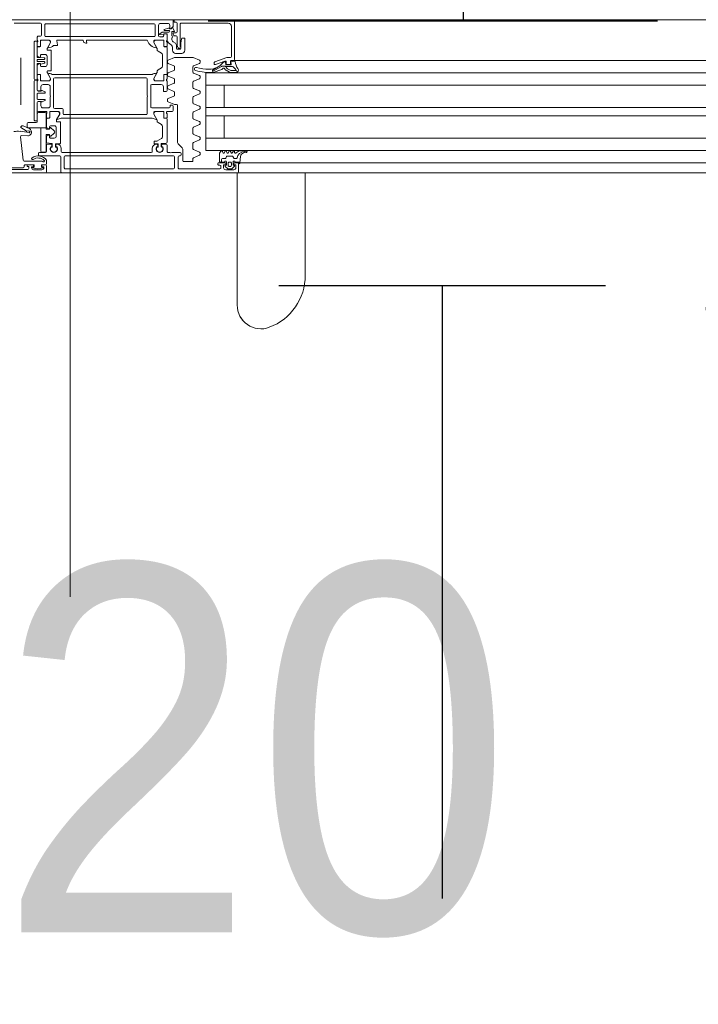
# Model space of a CAD drawing. Header units: centimetres. Extents: x -1631 to 21770, y -8842 to 3590.
# Tile 59 of 87: x 392 to 425, y 972 to 1020. Entities that reach past the tile are written whole.
import ezdxf

# ---------------------------------------------------------------- set-up
doc = ezdxf.new("R2010")
doc.units = ezdxf.units.CM
doc.linetypes.add('Dash', pattern=[60, 30, -30])
doc.linetypes.add('Długa kreska', pattern=[142.875, 95.25, -47.625])
for name, color, linetype, lineweight in [('A-DETL', 90, 'Continuous', 9), ('A-DETL-GENF', 92, 'Continuous', 9), ('A-DOOR', 31, 'Continuous', 13), ('A-DOOR-IDEN', 31, 'Continuous', 13), ('G-ANNO-TEXT', 231, 'Continuous', 13)]:
    doc.layers.add(name, color=color, linetype=linetype, lineweight=lineweight)
doc.styles.add('Arial', font='arial.ttf', dxfattribs={"width": 0.9, "height": 18})

# ---------------------------------------------------------------- blocks, each defined once
blk = doc.blocks.new('Schueco_FWS_ADS-75-SimplySmart_inw_Family-02 - FWS SI insert unit 90-2368450-5_piętro III __10_50 m_ - stan projektowany')
at = {"layer": 'A-DETL-GENF'}
for p, q in [((74.6, 0.9), (-74.6, 0.9)), ((-54.5, 0.4), (7.65, 0.4)), ((-54.5, -0.2), (7.65, -0.2)), ((-54.5, -0.8), (7.65, -0.8)), ((-54.5, -1.9), (7.65, -1.9)), ((-54.5, -2.3), (7.65, -2.3)), ((-54.5, -3.4), (7.65, -3.4)), ((-54.5, -4), (7.65, -4)), ((7.65, -4.6), (-59.08, -4.6)), ((-75.5, -6.6), (75.5, -6.6))]:
    blk.add_line(p, q, dxfattribs=at)
at = {"layer": 'A-DOOR'}
for p, q in [((11.067, 0.9), (11.067, 7.373)), ((7.733, 5.916), (7.733, 0.9)), ((11.05, 0.9), (5.85, 0.9)), ((11, 0.45), (11, 0.85)), ((11.05, 0.9), (19.65, 0.9)), ((11.209, 0.581), (11.313, 0.685)), ((11.63, 0.75), (11.23, 0.75)), ((11.24, 0.53), (11.23, 0.53)), ((11.27, 0.37), (11.27, 0.5)), ((11.348, 0.7), (11.512, 0.7)), ((11.35, 0.53), (11.35, 0.42)), ((11.46, 0.58), (11.4, 0.58)), ((11.51, 0.42), (11.51, 0.53)), ((11.547, 0.685), (11.651, 0.581)), ((11.59, 0.5), (11.59, 0.37)), ((11.63, 0.53), (11.62, 0.53)), ((11.86, 0.65), (11.86, 0.57)), ((13.91, 0.7), (11.91, 0.7)), ((11.91, 0.52), (11.96, 0.52)), ((13.96, 0.12), (13.96, 0.65)), ((14.13, 0.65), (14.13, 0.12)), ((19.48, 0.7), (14.18, 0.7)), ((19.53, 0.12), (19.53, 0.65)), ((19.7, 0.85), (19.7, 0.12)), ((20.4, 0.85), (20.4, 0.55)), ((32.25, 0.9), (20.45, 0.9)), ((20.45, 0.5), (20.58, 0.5)), ((20.63, 0.62), (20.58, 0.62)), ((20.63, 0.75), (21.03, 0.75)), ((21.08, 0.62), (21.03, 0.62)), ((21.08, 0.5), (21.29, 0.5)), ((21.31, 0.73), (22.6, 0.73)), ((21.5, 0.55), (21.5, 0.595)), ((21.55, 0.645), (22.4, 0.645)), ((10.928, 0.4), (5.85, 0.4)), ((10.903, 0.103), (10.93, 0.41)), ((11.18, 0.4), (11.05, 0.4)), ((11.189, 0.2), (11.124, 0.2)), ((11.273, 0.105), (11.232, 0.175)), ((11.54, 0.08), (11.316, 0.08)), ((11.4, 0.37), (11.46, 0.37)), ((11.623, 0.175), (11.583, 0.105)), ((11.778, 0.2), (11.667, 0.2)), ((11.96, 0.4), (11.68, 0.4)), ((11.69, 0.37), (11.9, 0.37)), ((11.828, 0.37), (11.828, 0.25)), ((12.01, 0.47), (12.01, 0.45)), ((12.911, 0.038), (13.199, 0.157)), ((13.23, 0.203), (13.23, 0.3)), ((13.28, 0.35), (13.68, 0.35)), ((13.73, 0.3), (13.73, -0.259)), ((13.81, -0.05), (13.81, 0.02)), ((13.86, 0.07), (13.91, 0.07)), ((14.18, 0.07), (19.48, 0.07)), ((19.75, 0.07), (20.75, 0.07)), ((20.4, 0.27), (20.4, 0.45)), ((21.497, 0.32), (20.657, 0.32)), ((20.8, 0.02), (20.8, -0.05)), ((21.667, -0.869), (21.547, 0.275)), ((10.626, -0.158), (10.599, -0.172)), ((10.616, -0.101), (10.742, -0.076)), ((10.891, -0.18), (10.624, -0.18)), ((11.19, -0.14), (11.19, -0.1)), ((11.291, -0.09), (11.269, -0.15)), ((11.391, -0.15), (11.369, -0.09)), ((11.491, -0.09), (11.469, -0.15)), ((11.591, -0.15), (11.569, -0.09)), ((11.691, -0.09), (11.669, -0.15)), ((11.791, -0.15), (11.769, -0.09)), ((12.88, -0.002), (12.88, -0.078)), ((13.199, -0.237), (12.911, -0.118)), ((13.23, -0.547), (13.23, -0.283)), ((13.759, -0.329), (13.951, -0.521)), ((14.26, -0.1), (13.86, -0.1)), ((14.45, -0.1), (14.36, -0.1)), ((14.5, -0.45), (14.5, -0.15)), ((14.704, -0.37), (14.737, -0.37)), ((14.76, -0.36), (14.724, -0.36)), ((14.767, -0.403), (14.76, -0.482)), ((14.78, -0.522), (14.78, -0.38)), ((14.94, -0.38), (14.94, -0.505)), ((14.959, -0.482), (14.953, -0.403)), ((14.996, -0.36), (14.96, -0.36)), ((14.982, -0.37), (15.016, -0.37)), ((15.22, -0.15), (15.22, -0.3)), ((19.63, -0.1), (15.27, -0.1)), ((19.68, -0.3), (19.68, -0.15)), ((19.884, -0.37), (19.917, -0.37)), ((19.904, -0.36), (19.94, -0.36)), ((19.947, -0.403), (19.94, -0.482)), ((19.96, -0.38), (19.96, -0.505)), ((20.12, -0.522), (20.12, -0.38)), ((20.139, -0.482), (20.133, -0.403)), ((20.14, -0.36), (20.176, -0.36)), ((20.162, -0.37), (20.196, -0.37)), ((20.4, -0.15), (20.4, -0.45)), ((20.75, -0.1), (20.45, -0.1)), ((5.85, -0.8), (12.6, -0.8)), ((12.88, -0.752), (12.88, -0.828)), ((12.911, -0.712), (13.199, -0.593)), ((13.199, -0.987), (12.911, -0.868)), ((13.98, -0.591), (13.98, -2.4)), ((14.5, -1.729), (14.5, -0.61)), ((14.546, -0.561), (14.762, -0.542)), ((14.74, -0.5), (14.55, -0.5)), ((14.72, -0.869), (14.72, -1.375)), ((14.96, -0.525), (15.11, -0.525)), ((15.02, -0.5), (14.979, -0.5)), ((15.13, -0.545), (15.13, -0.635)), ((19.72, -0.545), (19.72, -1.585)), ((19.94, -0.525), (19.74, -0.525)), ((19.92, -0.5), (19.88, -0.5)), ((19.92, -1.305), (19.92, -0.905)), ((20.02, -0.805), (20.2, -0.805)), ((20.382, -0.563), (20.138, -0.542)), ((20.35, -0.5), (20.159, -0.5)), ((20.25, -0.855), (20.25, -0.93)), ((20.281, -0.954), (20.326, -0.942)), ((20.4, -0.846), (20.4, -0.583)), ((21.321, -0.917), (21.616, -0.924)), ((12.911, -1.462), (13.199, -1.343)), ((13.23, -1.297), (13.23, -1.033)), ((20.2, -1.405), (20.02, -1.405)), ((20.25, -1.28), (20.25, -1.355)), ((20.326, -1.268), (20.281, -1.256)), ((20.4, -1.729), (20.4, -1.364)), ((21.214, -1.123), (21.225, -1.138)), ((21.536, -1.402), (21.222, -1.249)), ((21.259, -1.154), (21.369, -1.148)), ((21.399, -1.157), (21.651, -1.326)), ((21.648, -1.377), (21.606, -1.399)), ((12.88, -1.502), (12.88, -1.578)), ((13.199, -1.737), (12.911, -1.618)), ((13.23, -2.047), (13.23, -1.783)), ((14.5, -2), (14.5, -1.81)), ((14.53, -1.78), (14.629, -1.78)), ((14.63, -1.779), (14.55, -1.779)), ((14.659, -1.81), (14.659, -2.08)), ((14.66, -2.049), (14.66, -1.809)), ((14.77, -1.462), (14.94, -1.56)), ((14.99, -1.647), (14.99, -1.691)), ((14.997, -1.716), (15.131, -1.949)), ((15.22, -1.78), (19.68, -1.78)), ((19.74, -1.605), (19.89, -1.605)), ((19.903, -1.716), (19.769, -1.949)), ((19.91, -1.625), (19.91, -1.691)), ((20.24, -2.049), (20.24, -1.809)), ((20.241, -2.08), (20.241, -1.81)), ((20.27, -1.779), (20.35, -1.779)), ((20.271, -1.78), (20.37, -1.78)), ((20.4, -1.81), (20.4, -2)), ((21, -3.59), (21, -1.7)), ((12.88, -2.252), (12.88, -2.328)), ((12.911, -2.212), (13.199, -2.093)), ((13.199, -2.487), (12.911, -2.368)), ((14.2, -2.37), (14.2, -2.15)), ((14.25, -2.1), (14.5, -2.1)), ((15.25, -2.28), (14.4, -2.28)), ((14.52, -2.072), (14.52, -2.028)), ((14.679, -2.1), (15.1, -2.1)), ((15.044, -2.099), (14.71, -2.099)), ((15.3, -3.37), (15.3, -2.33)), ((15.47, -2), (15.47, -2.8)), ((19.53, -1.95), (15.52, -1.95)), ((19.58, -2.2), (19.58, -2)), ((20, -2.25), (19.63, -2.25)), ((19.8, -2.1), (20.221, -2.1)), ((19.856, -2.099), (20.19, -2.099)), ((20.05, -3.7), (20.05, -2.3)), ((20.22, -2.38), (20.22, -2.8)), ((20.57, -2.28), (20.32, -2.28)), ((20.38, -2.028), (20.38, -2.072)), ((20.4, -2.1), (20.8, -2.1)), ((20.85, -2.15), (20.85, -2.54)), ((12.911, -2.962), (13.199, -2.843)), ((13.23, -2.797), (13.23, -2.533)), ((14.03, -2.45), (14.12, -2.45)), ((14.139, -2.454), (14.449, -2.582)), ((14.449, -2.738), (14.161, -2.857)), ((14.48, -2.628), (14.48, -2.692)), ((20.46, -2.667), (20.46, -2.67)), ((20.619, -2.574), (20.477, -2.64)), ((20.49, -2.7), (20.83, -2.7)), ((20.81, -2.6), (20.66, -2.6)), ((20.86, -2.73), (20.86, -2.97)), ((21.65, -2.427), (21.65, -4.726)), ((12.88, -3.002), (12.88, -3.078)), ((13.199, -3.237), (12.911, -3.118)), ((13.23, -3.547), (13.23, -3.283)), ((14.13, -2.903), (14.13, -3.043)), ((14.161, -3.089), (14.449, -3.209)), ((14.449, -3.364), (14.161, -3.484)), ((14.48, -3.255), (14.48, -3.318)), ((14.5, -3.6), (14.5, -3.13)), ((15.47, -2.9), (15.47, -3.7)), ((20.22, -2.9), (20.22, -3.32)), ((20.46, -3.03), (20.46, -3.033)), ((20.477, -3.06), (20.619, -3.126)), ((20.83, -3), (20.49, -3)), ((20.66, -3.1), (20.81, -3.1)), ((20.85, -3.16), (20.85, -3.6)), ((5.85, -3.4), (12.6, -3.4)), ((12.88, -3.752), (12.88, -3.828)), ((12.911, -3.712), (13.199, -3.593)), ((14.13, -3.53), (14.13, -3.67)), ((14.161, -3.716), (14.449, -3.836)), ((14.5, -3.89), (14.5, -3.7)), ((14.52, -3.672), (14.52, -3.628)), ((14.659, -3.62), (14.659, -3.89)), ((14.66, -3.891), (14.66, -3.651)), ((15.1, -3.6), (14.679, -3.6)), ((14.71, -3.601), (15.044, -3.601)), ((14.78, -3.42), (15.25, -3.42)), ((15.131, -3.751), (14.997, -3.984)), ((15.52, -3.75), (20, -3.75)), ((20.219, -3.751), (20.353, -3.984)), ((20.671, -3.6), (20.25, -3.6)), ((20.64, -3.601), (20.306, -3.601)), ((20.32, -3.42), (20.57, -3.42)), ((20.69, -3.891), (20.69, -3.651)), ((20.691, -3.89), (20.691, -3.62)), ((20.83, -3.628), (20.83, -3.672)), ((20.85, -3.7), (20.85, -3.89)), ((21, -5.501), (21, -3.701)), ((11.14, -4.161), (11.066, -4.031)), ((11.11, -4.108), (11.334, -4.108)), ((11.122, -4.015), (11.387, -4.015)), ((11.416, -4.129), (11.534, -4.193)), ((11.444, -4.03), (11.611, -4.121)), ((11.65, -4.155), (11.69, -4.21)), ((11.69, -4.329), (11.788, -4.329)), ((11.82, -4.163), (12.234, -4.021)), ((11.838, -4.315), (12.267, -4.063)), ((12.236, -4.153), (11.997, -4.297)), ((13.199, -3.987), (12.911, -3.868)), ((13.23, -4.297), (13.23, -4.033)), ((14.13, -4.157), (14.13, -4.297)), ((14.449, -3.991), (14.161, -4.111)), ((14.48, -3.882), (14.48, -3.945)), ((14.5, -5.229), (14.5, -3.971)), ((14.629, -3.92), (14.53, -3.92)), ((14.55, -3.921), (14.63, -3.921)), ((14.72, -4.325), (14.72, -4.875)), ((14.94, -4.14), (14.77, -4.238)), ((14.99, -4.009), (14.99, -4.053)), ((20.13, -3.92), (15.22, -3.92)), ((20.17, -4.12), (20.17, -5.08)), ((20.34, -4.1), (20.19, -4.1)), ((20.36, -4.009), (20.36, -4.08)), ((20.47, -4.3), (20.65, -4.3)), ((20.8, -3.921), (20.72, -3.921)), ((20.82, -3.92), (20.721, -3.92)), ((20.85, -4.341), (20.85, -3.971)), ((11.25, -4.6), (5.85, -4.6)), ((11.346, -4.542), (11.207, -4.569)), ((11.25, -4.6), (11.35, -4.6)), ((11.35, -4.8), (11.35, -6.28)), ((11.359, -4.419), (11.37, -4.509)), ((11.6, -4.385), (11.389, -4.385)), ((11.4, -4.55), (11.4, -4.45)), ((11.551, -4.75), (11.4, -4.75)), ((11.45, -4.4), (11.55, -4.4)), ((12.167, -4.529), (11.568, -4.747)), ((11.6, -4.45), (11.6, -4.526)), ((11.642, -4.514), (11.629, -4.411)), ((11.667, -4.573), (12.133, -4.403)), ((11.699, -4.54), (11.672, -4.54)), ((12.2, -4.45), (12.2, -4.482)), ((12.88, -4.502), (12.88, -4.578)), ((12.911, -4.462), (13.199, -4.343)), ((13.221, -4.746), (12.911, -4.618)), ((14.12, -4.75), (13.24, -4.75)), ((14.449, -4.618), (14.139, -4.746)), ((14.161, -4.343), (14.449, -4.462)), ((14.48, -4.508), (14.48, -4.572)), ((20.37, -4.8), (20.37, -4.4)), ((20.484, -4.502), (20.484, -4.516)), ((20.484, -4.686), (20.484, -4.699)), ((20.674, -4.429), (20.506, -4.473)), ((20.506, -4.728), (20.674, -4.773)), ((20.514, -4.546), (20.83, -4.546)), ((20.83, -4.656), (20.514, -4.656)), ((20.7, -4.35), (20.7, -4.425)), ((20.7, -4.775), (20.7, -4.85)), ((20.731, -4.449), (20.776, -4.437)), ((20.776, -4.763), (20.731, -4.751)), ((20.86, -4.576), (20.86, -4.626)), ((13.63, -5.68), (13.63, -5.1)), ((13.78, -4.95), (14.08, -4.95)), ((13.83, -5.28), (13.83, -5.25)), ((13.98, -5.15), (13.87, -5.15)), ((13.88, -5.2), (13.918, -5.2)), ((13.963, -5.227), (13.995, -5.289)), ((14.03, -5.322), (14.03, -5.2)), ((14.23, -5.1), (14.23, -5.249)), ((14.53, -5.28), (14.629, -5.28)), ((14.63, -5.279), (14.55, -5.279)), ((14.77, -4.962), (14.94, -5.06)), ((14.99, -5.147), (14.99, -5.191)), ((14.997, -5.216), (15.131, -5.449)), ((20.19, -5.1), (20.34, -5.1)), ((20.353, -5.216), (20.219, -5.449)), ((20.36, -5.12), (20.36, -5.191)), ((20.65, -4.9), (20.47, -4.9)), ((20.72, -5.279), (20.8, -5.279)), ((20.721, -5.28), (20.82, -5.28)), ((20.85, -5.229), (20.85, -4.859)), ((13.737, -5.7), (13.65, -5.7)), ((14, -5.312), (14, -5.76)), ((14.206, -5.523), (14.094, -5.445)), ((14.27, -5.71), (14.27, -5.646)), ((14.283, -5.352), (14.367, -5.41)), ((14.495, -5.656), (14.495, -5.885)), ((14.5, -5.5), (14.5, -5.31)), ((14.5, -5.85), (14.5, -5.6)), ((14.52, -5.572), (14.52, -5.528)), ((14.659, -5.31), (14.659, -5.58)), ((14.66, -5.549), (14.66, -5.309)), ((14.679, -5.6), (15.1, -5.6)), ((15.044, -5.599), (14.71, -5.599)), ((14.86, -5.76), (14.75, -5.76)), ((20.43, -5.77), (15.13, -5.77)), ((15.5, -5.6), (18.43, -5.6)), ((18.445, -5.45), (18.48, -5.45)), ((18.6, -5.57), (18.6, -5.58)), ((18.62, -5.6), (19.864, -5.6)), ((19.893, -5.564), (19.856, -5.376)), ((19.886, -5.34), (20.05, -5.34)), ((20.25, -5.6), (20.671, -5.6)), ((20.306, -5.599), (20.64, -5.599)), ((20.69, -5.549), (20.69, -5.309)), ((20.691, -5.58), (20.691, -5.31)), ((20.83, -5.528), (20.83, -5.572)), ((20.85, -5.31), (20.85, -5.5)), ((20.85, -5.6), (20.85, -5.74)), ((14, -6), (14, -6.43)), ((14.05, -5.81), (14.142, -5.81)), ((14.27, -6), (14.27, -5.81)), ((14.706, -5.995), (14.41, -5.995)), ((14.41, -6.075), (14.63, -6.075)), ((14.636, -6.114), (14.433, -6.184)), ((14.515, -5.905), (14.642, -5.905)), ((14.662, -5.885), (14.662, -5.878)), ((14.684, -5.858), (14.85, -5.874)), ((14.858, -5.911), (14.732, -5.988)), ((14.91, -6.32), (14.91, -5.81)), ((15.08, -5.82), (15.08, -6.35)), ((20.48, -6.35), (20.48, -5.82)), ((20.65, -5.84), (20.65, -6.38)), ((20.8, -5.79), (20.7, -5.79)), ((11.35, -6.6), (5.85, -6.6)), ((11.5, -6.43), (13.81, -6.43)), ((14.47, -6.42), (14.81, -6.42)), ((15.13, -6.4), (20.43, -6.4)), ((20.7, -6.43), (21.99, -6.43))]:
    blk.add_line(p, q, dxfattribs=at)
at = {"layer": 'A-DOOR', "flags": 128}
for points in [[(11.13, 0.65), (11.13, 0.5), (11.23, 0.5), (11.23, 0.45)], [(11.63, 0.45), (11.63, 0.5), (11.73, 0.5), (11.73, 0.65)], [(20.45, 0.5), (20.65, 0.5), (20.65, 0.6)], [(20.63, 0.55), (20.63, 0.6), (20.53, 0.6), (20.53, 0.65)], [(21.01, 0.6), (21.01, 0.5), (21.45, 0.5)], [(21.13, 0.65), (21.13, 0.6), (21.03, 0.6), (21.03, 0.55)], [(21.34, 0.55), (21.34, 0.58), (21.26, 0.58), (21.26, 0.68)], [(10.97, 0.45), (10.97, 0.37), (11.17, 0.37)], [(11.93, 0.34), (11.93, -0.06), (11.865, -0.16)], [(5.85, -4), (12.6, -4), (12.6, -0.2), (5.85, -0.2)], [(11.7, -0.8), (11.7, -1.9), (12.6, -1.9), (5.85, -1.9)], [(15.11, -0.655), (14.995, -0.655), (14.77, -0.782)], [(15.15, -2.05), (15.15, -1.98), (15.012, -1.741)], [(19.888, -1.741), (19.75, -1.98), (19.75, -2.05)], [(20.95, -1.65), (20.86, -1.65), (20.86, -2.55)], [(11.7, -3.4), (11.7, -2.3), (12.6, -2.3), (5.85, -2.3)], [(14.35, -2.33), (14.35, -2.42), (14.25, -2.42)], [(20.8, -2.59), (20.67, -2.59), (20.67, -2.38)], [(14.55, -3.08), (14.68, -3.08), (14.68, -3.32)], [(20.67, -3.32), (20.67, -3.11), (20.8, -3.11)], [(20.86, -3.15), (20.86, -3.64), (20.95, -3.64)], [(15.012, -3.959), (15.15, -3.72), (15.15, -3.65)], [(20.2, -3.65), (20.2, -3.72), (20.338, -3.959)], [(20.95, -3.651), (20.86, -3.651), (20.86, -4.431)], [(11.589, -4.241), (11.627, -4.303), (11.291, -4.303)], [(14.05, -6.48), (14.15, -6.48), (14.15, -6.6), (11.2, -6.6), (11.2, -4.65)], [(20.83, -4.461), (20.7, -4.461), (20.699, -4.444), (20.7, -4.461)], [(20.7, -4.741), (20.699, -4.757), (20.7, -4.751), (20.83, -4.741)], [(20.86, -4.771), (20.86, -5.551), (20.95, -5.551)], [(13.82, -5.2), (13.82, -5.45), (13.787, -5.658)], [(13.86, -6.38), (13.86, -5.3), (13.85, -5.3)], [(15.15, -5.55), (15.15, -5.48), (15.012, -5.241)], [(20.338, -5.241), (20.2, -5.48), (20.2, -5.55)], [(18.45, -5.58), (18.45, -5.518), (18.431, -5.491), (18.425, -5.47)], [(14.16, -5.821), (14.198, -5.896), (14.2, -5.95), (14.05, -5.95)], [(14.212, -6.206), (14.13, -6.02), (14.25, -6.02)], [(22.85, -6.6), (14.2, -6.6), (14.2, -6.26), (14.31, -6.15), (14.37, -6.15), (14.37, -6.32)], [(14.365, -6.15), (14.3, -6.15), (14.246, -6.212)], [(14.65, -5.86), (14.65, -5.9), (14.55, -5.9)]]:
    blk.add_lwpolyline(points, dxfattribs=at)
for points in [[(20.234, -0.916), (20.25, -0.975), (20.41, -0.975), (20.41, -0.17), (20.41, -0.975), (20.25, -0.975)], [(20.46, -0.12), (20.62, -0.12)], [(20.67, -0.17), (20.67, -1.27)], [(20.034, -1.028), (20.186, -0.901)], [(20.186, -1.309), (20.034, -1.182)], [(20.68, -1.3), (20.41, -1.3), (20.41, -1.235), (20.25, -1.235), (20.234, -1.294), (20.25, -1.235), (20.41, -1.235), (20.41, -1.3)], [(21.3, -1.3), (20.41, -1.3), (20.41, -2), (20.41, -1.3)], [(21.35, -1.51), (21.35, -1.35)], [(20.85, -2), (20.85, -1.61)], [(20.9, -1.56), (21.3, -1.56)], [(20.46, -2.05), (20.8, -2.05)]]:
    blk.add_lwpolyline(points, close=True, dxfattribs=at)
at = {"layer": 'A-DOOR'}
for centre, radius, start, end in [((10.451, 5.916), 2.718, 110.5428, 180), ((9.905, 7.373), 1.162, 360, 110.5428), ((9.905, 7.373), 1.162, 82.9071, 110.5428), ((9.905, 7.373), 1.162, 13.8178, 41.4535), ((11.05, 0.85), 0.05, 90, 180), ((11.23, 0.65), 0.1, 90, 180), ((11.23, 0.56), 0.03, 135.0034, 269.9945), ((11.24, 0.5), 0.03, 360, 90), ((11.348, 0.65), 0.05, 90, 135.0202), ((11.4, 0.53), 0.05, 89.9979, 180.0021), ((11.46, 0.53), 0.05, 359.9979, 90.0021), ((11.512, 0.65), 0.05, 44.9723, 90), ((11.62, 0.5), 0.03, 90, 180), ((11.63, 0.65), 0.1, 360, 90), ((11.63, 0.56), 0.03, 269.9999, 45.0019), ((11.91, 0.65), 0.05, 90, 180), ((11.91, 0.57), 0.05, 180, 270), ((11.96, 0.47), 0.05, 360, 90), ((13.91, 0.65), 0.05, 360, 90), ((14.18, 0.65), 0.05, 90, 180), ((19.48, 0.65), 0.05, 360, 90), ((19.65, 0.85), 0.05, 360, 90), ((20.45, 0.85), 0.05, 90, 180), ((20.45, 0.55), 0.05, 180, 270), ((20.45, 0.45), 0.05, 90, 180), ((20.63, 0.65), 0.1, 90, 180), ((20.58, 0.64), 0.02, 108.1806, 270), ((20.83, -0.121), 0.821, 71.8194, 108.1806), ((20.58, 0.55), 0.05, 270, 360), ((20.63, 0.6), 0.02, 360, 90), ((21.03, 0.6), 0.02, 90, 180), ((21.03, 0.65), 0.1, 360, 90), ((21.08, 0.55), 0.05, 180, 270), ((21.08, 0.64), 0.02, 270, 71.8194), ((21.31, 0.68), 0.05, 90, 180), ((21.29, 0.55), 0.05, 270, 360), ((21.45, 0.55), 0.05, 270, 0), ((21.55, 0.595), 0.05, 90, 180), ((10.703, 0.244), 0.381, 271.8995, 347.3401), ((10.704, 0.12), 0.2, 281.0025, 354.9918), ((10.97, 0.41), 0.04, 90.0001, 179.9994), ((11.05, 0.45), 0.05, 180, 270), ((11.124, 0.15), 0.05, 90, 167.8734), ((11.22, 0.37), 0.05, 180, 360), ((11.18, 0.45), 0.05, 270, 360), ((11.189, 0.15), 0.05, 30, 90), ((11.316, 0.13), 0.05, 210, 270), ((11.4, 0.42), 0.05, 179.9989, 270.0011), ((11.46, 0.42), 0.05, 269.9989, 0.0011), ((11.54, 0.13), 0.05, 270, 330), ((11.64, 0.37), 0.05, 179.9994, 359.9994), ((11.667, 0.15), 0.05, 90, 150), ((11.68, 0.45), 0.05, 180, 270), ((11.778, 0.25), 0.05, 270, 360), ((11.9, 0.34), 0.03, 0, 90), ((11.96, 0.45), 0.05, 270, 360), ((12.93, -0.008), 0.05, 112.5, 172.8548), ((13.18, 0.203), 0.05, 292.5, 360), ((13.28, 0.3), 0.05, 90, 180), ((13.68, 0.3), 0.05, 0, 90), ((13.86, 0.02), 0.05, 90, 180), ((13.91, 0.12), 0.05, 270, 360), ((14.18, 0.12), 0.05, 180, 270), ((19.48, 0.12), 0.05, 270, 360), ((19.75, 0.12), 0.05, 180, 270), ((20.815, 0.6), 0.53, 218.5054, 303.56), ((20.535, 0.32), 0.0341, 161.9642, 225.0141), ((20.55, 0.315), 0.05, 44.427, 161.9642), ((20.815, 0.6), 0.43, 225.0141, 303.56), ((20.657, 0.42), 0.1, 224.427, 270), ((20.75, 0.02), 0.05, 0, 90), ((21.08, 0.2), 0.05, 303.56, 123.56), ((21.497, 0.27), 0.05, 6, 90), ((10.623, -0.14), 0.04, 101.0106, 270.0809), ((10.749, -0.478), 0.343, 95.6011, 111.0537), ((10.891, 0.12), 0.3, 269.9987, 319.6802), ((11.15, -0.1), 0.04, 360, 139.6792), ((11.23, -0.14), 0.04, 179.9998, 345.0003), ((11.33, -0.1), 0.04, 15.0002, 164.9998), ((11.43, -0.14), 0.04, 194.9996, 345.0004), ((11.53, -0.1), 0.04, 15.0002, 164.9998), ((11.63, -0.14), 0.04, 194.9996, 345.0004), ((11.73, -0.1), 0.04, 15.0002, 164.9998), ((11.83, -0.14), 0.04, 194.9995, 330.0003), ((12.93, -0.072), 0.05, 187.1452, 247.5), ((13.18, -0.283), 0.05, 0, 67.5), ((13.83, -0.259), 0.1, 180, 225), ((13.86, -0.05), 0.05, 180, 270), ((14.31, -0.153), 0.0725, 46.3972, 133.6028), ((14.45, -0.15), 0.05, 360, 90), ((14.55, -0.45), 0.05, 180, 270), ((14.86, -0.28), 0.18, 330, 210), ((14.86, -0.275), 0.16, 327.91, 212.09), ((14.737, -0.4), 0.03, 355, 90), ((14.74, -0.48), 0.02, 270, 355), ((14.76, -0.38), 0.02, 360, 90), ((14.96, -0.38), 0.02, 90, 180), ((14.982, -0.4), 0.03, 90, 185), ((14.979, -0.48), 0.02, 185, 270), ((15.02, -0.3), 0.2, 270, 360), ((15.27, -0.15), 0.05, 90, 180), ((19.63, -0.15), 0.05, 0, 90), ((19.88, -0.3), 0.2, 180, 270), ((20.04, -0.28), 0.18, 330, 210), ((20.04, -0.275), 0.16, 327.9154, 212.0846), ((19.917, -0.4), 0.03, 355, 90), ((19.92, -0.48), 0.02, 270, 355), ((19.94, -0.38), 0.02, 360, 90), ((20.14, -0.38), 0.02, 90, 180), ((20.162, -0.4), 0.03, 90, 185), ((20.159, -0.48), 0.02, 185, 270), ((20.35, -0.45), 0.05, 270, 360), ((20.45, -0.15), 0.05, 90, 180), ((20.46, -0.17), 0.05, 90, 180), ((20.46, -0.17), 0.05, 90, 180), ((20.62, -0.17), 0.05, 0, 90), ((20.62, -0.17), 0.05, 0, 90), ((20.75, -0.05), 0.05, 270, 360), ((12.93, -0.758), 0.05, 112.5, 172.8548), ((12.93, -0.822), 0.05, 187.1452, 247.5), ((13.18, -0.547), 0.05, 292.5, 360), ((13.88, -0.591), 0.1, 0, 45), ((14.55, -0.61), 0.05, 95, 180), ((14.82, -0.869), 0.1, 120, 180), ((14.76, -0.522), 0.02, 275, 360), ((14.96, -0.505), 0.02, 180, 270), ((14.995, -0.675), 0.02, 90, 120), ((15.11, -0.545), 0.02, 360, 90), ((15.11, -0.635), 0.02, 270, 360), ((19.74, -0.545), 0.02, 90, 180), ((20.02, -0.905), 0.1, 90, 180), ((19.94, -0.505), 0.02, 270, 0), ((20.14, -0.522), 0.02, 180, 265), ((20.205, -0.924), 0.03, 15, 130), ((20.205, -0.924), 0.03, 15, 130), ((20.2, -0.855), 0.05, 360, 90), ((20.275, -0.93), 0.025, 180, 285), ((20.3, -0.846), 0.1, 285, 360), ((20.38, -0.583), 0.02, 360, 85), ((21.317, -1.102), 0.185, 88.6082, 187.0666), ((21.617, -0.874), 0.05, 268.6082, 6), ((13.18, -1.033), 0.05, 0, 67.5), ((13.18, -1.297), 0.05, 292.5, 360), ((14.82, -1.375), 0.1, 180, 240), ((20.02, -1.305), 0.1, 180, 270), ((20.098, -1.105), 0.1, 130, 230), ((20.098, -1.105), 0.1, 130, 230), ((20.205, -1.286), 0.03, 230, 345), ((20.205, -1.286), 0.03, 230, 345), ((20.2, -1.355), 0.05, 270, 360), ((20.275, -1.28), 0.025, 75, 180), ((20.3, -1.364), 0.1, 360, 75), ((20.72, -1.27), 0.05, 180, 216.8699), ((20.72, -1.27), 0.05, 180, 216.8699), ((21.292, -1.105), 0.16, 187.0666, 244), ((21.242, -1.102), 0.035, 76.469, 217), ((21.257, -1.114), 0.04, 217, 273), ((21.835, 1.362), 2.5, 256.469, 266.7837), ((21.3, -1.35), 0.05, 360, 90), ((21.3, -1.35), 0.05, 360, 90), ((21.371, -1.198), 0.05, 56, 93), ((21.568, -1.329), 0.08, 246, 298), ((21.634, -1.351), 0.03, 298, 56), ((21.807, 0.863), 2, 266.7837, 275.3952), ((12.93, -1.508), 0.05, 112.5, 172.8548), ((12.93, -1.572), 0.05, 187.1452, 247.5), ((13.18, -1.783), 0.05, 0, 67.5), ((14.55, -1.729), 0.05, 180, 270), ((14.53, -1.81), 0.03, 90, 180), ((14.629, -1.81), 0.03, 360, 90), ((14.63, -1.809), 0.03, 360, 90), ((14.89, -1.647), 0.1, 360, 60), ((15.04, -1.691), 0.05, 180, 210), ((15.024, -1.734), 0.0138, 84.6714, 210), ((14.979, -2.218), 0.5, 61.1395, 84.6714), ((19.921, -2.218), 0.5, 95.3286, 118.8605), ((19.74, -1.585), 0.02, 180, 270), ((19.876, -1.734), 0.0138, 330, 95.3286), ((19.89, -1.625), 0.02, 0, 90), ((19.86, -1.691), 0.05, 330, 360), ((20.27, -1.809), 0.03, 90, 180), ((20.271, -1.81), 0.03, 90, 180), ((20.35, -1.729), 0.05, 270, 0), ((20.37, -1.81), 0.03, 360, 90), ((20.9, -1.61), 0.05, 90, 180), ((20.9, -1.61), 0.05, 90, 180), ((20.95, -1.7), 0.05, 360, 90), ((21.3, -1.51), 0.05, 270, 360), ((21.3, -1.51), 0.05, 270, 360), ((12.93, -2.258), 0.05, 112.5, 172.8548), ((12.93, -2.322), 0.05, 187.1452, 247.5), ((13.18, -2.047), 0.05, 292.5, 0), ((14.03, -2.4), 0.05, 180, 270), ((14.25, -2.15), 0.05, 90, 180), ((14.25, -2.37), 0.05, 180, 270), ((14.4, -2.33), 0.05, 90, 180), ((14.49, -2.028), 0.03, 360, 70.5288), ((14.49, -2.072), 0.03, 289.4712, 360), ((14.679, -2.08), 0.02, 180, 270), ((14.71, -2.049), 0.05, 180, 270), ((15.044, -1.999), 0.1, 270, 30), ((15.1, -2.05), 0.05, 270, 0), ((15.25, -2.33), 0.05, 0, 90), ((15.52, -2), 0.05, 90, 180), ((19.53, -2), 0.05, 0, 90), ((19.63, -2.2), 0.05, 180, 270), ((19.8, -2.05), 0.05, 180, 270), ((19.856, -1.999), 0.1, 150, 270), ((20, -2.3), 0.05, 0, 90), ((20.19, -2.049), 0.05, 270, 360), ((20.32, -2.38), 0.1, 90, 180), ((20.221, -2.08), 0.02, 270, 0), ((20.41, -2.028), 0.03, 109.4712, 180), ((20.41, -2.072), 0.03, 180, 250.5288), ((20.46, -2), 0.05, 180, 270), ((20.46, -2), 0.05, 180, 270), ((20.57, -2.38), 0.1, 360, 90), ((20.8, -2), 0.05, 270, 0), ((20.8, -2), 0.05, 270, 360), ((20.8, -2.15), 0.05, 0, 90), ((13.18, -2.533), 0.05, 0, 67.5), ((13.18, -2.797), 0.05, 292.5, 0), ((14.12, -2.5), 0.05, 67.5, 90), ((14.18, -2.903), 0.05, 112.5, 180), ((14.43, -2.628), 0.05, 0, 67.5), ((14.43, -2.692), 0.05, 292.5, 0), ((15.522, -2.85), 0.0725, 136.3972, 223.6028), ((20.272, -2.85), 0.0725, 136.3972, 223.6028), ((20.49, -2.667), 0.03, 115, 180), ((20.49, -2.67), 0.03, 180, 270), ((20.632, -2.601), 0.03, 21.7118, 115), ((20.8, -2.54), 0.05, 270, 360), ((20.81, -2.55), 0.05, 270, 360), ((20.83, -2.73), 0.03, 0, 90), ((12.93, -3.008), 0.05, 112.5, 172.8548), ((12.93, -3.072), 0.05, 187.1452, 247.5), ((13.18, -3.283), 0.05, 0, 67.5), ((14.18, -3.043), 0.05, 180, 247.5), ((14.43, -3.255), 0.05, 0, 67.5), ((14.43, -3.318), 0.05, 292.5, 0), ((14.55, -3.13), 0.05, 90, 180), ((14.78, -3.32), 0.1, 180, 270), ((15.25, -3.37), 0.05, 270, 0), ((20.32, -3.32), 0.1, 180, 270), ((20.49, -3.03), 0.03, 90, 180), ((20.49, -3.033), 0.03, 180, 245), ((20.57, -3.32), 0.1, 270, 360), ((20.632, -3.099), 0.03, 245, 338.2882), ((20.8, -3.16), 0.05, 0, 90), ((20.81, -3.15), 0.05, 0, 90), ((20.83, -2.97), 0.03, 270, 360), ((12.93, -3.758), 0.05, 112.5, 172.8548), ((12.93, -3.822), 0.05, 187.1452, 247.5), ((13.18, -3.547), 0.05, 292.5, 0), ((14.18, -3.53), 0.05, 112.5, 180), ((14.18, -3.67), 0.05, 180, 247.5), ((14.43, -3.882), 0.05, 0, 67.5), ((14.49, -3.628), 0.03, 0, 70.5288), ((14.49, -3.672), 0.03, 289.4712, 360), ((14.679, -3.62), 0.02, 90, 180), ((14.71, -3.651), 0.05, 90, 180), ((15.044, -3.701), 0.1, 330, 90), ((15.1, -3.65), 0.05, 0, 90), ((15.52, -3.7), 0.05, 180, 270), ((20, -3.7), 0.05, 270, 360), ((20.25, -3.65), 0.05, 90, 180), ((20.306, -3.701), 0.1, 90, 210), ((20.64, -3.651), 0.05, 360, 90), ((20.671, -3.62), 0.02, 0, 90), ((20.86, -3.628), 0.03, 109.4712, 180), ((20.86, -3.672), 0.03, 180, 250.5288), ((20.95, -3.59), 0.05, 270, 360), ((20.95, -3.701), 0.05, 0, 90), ((11.127, -4.135), 0.12, 91.9923, 214.051), ((10.24, -4.734), 0.95, 11.4268, 34.051), ((11.175, -4.141), 0.04, 209.6254, 225.0361), ((9.863, -5.398), 1.777, 39.1355, 43.7266), ((11.291, -4.243), 0.06, 213.3021, 270), ((11.334, -4.278), 0.17, 61.4634, 90.0728), ((11.387, -4.135), 0.12, 61.3666, 90.0039), ((11.453, -4.342), 0.17, 36.4634, 61.4634), ((11.553, -4.226), 0.12, 36.3666, 61.3666), ((11.684, -4.253), 0.0764, 209.9329, 274.2645), ((11.731, -4.18), 0.05, 216.3666, 333.0444), ((12.591, -5.282), 1.15, 117.1697, 139.1518), ((11.846, -4.239), 0.08, 109.0101, 153.0444), ((11.788, -4.229), 0.1, 270, 300.3836), ((12.422, -4.975), 0.8, 88.4714, 116.3861), ((12.26, -4.097), 0.08, 92.1106, 109.0101), ((12.197, -4.089), 0.075, 301.1063, 20.0149), ((12.367, -7.009), 2.994, 75.7723, 92.1183), ((12.368, -7.009), 2.834, 75.7856, 88.4777), ((13.085, -4.184), 0.08, 254.699, 76.5296), ((13.18, -4.033), 0.05, 0, 67.5), ((13.18, -4.297), 0.05, 292.5, 0), ((14.18, -4.157), 0.05, 112.5, 180), ((14.18, -4.297), 0.05, 180, 247.5), ((14.43, -3.945), 0.05, 292.5, 0), ((14.53, -3.89), 0.03, 180, 270), ((14.55, -3.971), 0.05, 90, 180), ((14.629, -3.89), 0.03, 270, 0), ((14.63, -3.891), 0.03, 270, 0), ((14.82, -4.325), 0.1, 120, 180), ((14.89, -4.053), 0.1, 300, 0), ((15.04, -4.009), 0.05, 150, 180), ((15.024, -3.966), 0.0138, 150, 275.3286), ((14.979, -3.482), 0.5, 275.3286, 298.8605), ((20.371, -3.482), 0.5, 241.1395, 264.6714), ((20.19, -4.12), 0.02, 90, 180), ((20.326, -3.966), 0.0138, 264.6714, 30), ((20.34, -4.08), 0.02, 270, 0), ((20.31, -4.009), 0.05, 0, 30), ((20.47, -4.4), 0.1, 90, 180), ((20.65, -4.35), 0.05, 0, 90), ((20.72, -3.891), 0.03, 180, 270), ((20.721, -3.89), 0.03, 180, 270), ((20.8, -3.971), 0.05, 0, 90), ((20.82, -3.89), 0.03, 270, 0), ((11.201, -4.54), 0.03, 191.4268, 282.3565), ((11.25, -4.65), 0.05, 90, 180), ((11.341, -4.513), 0.03, 280.9941, 8.118), ((11.35, -4.55), 0.05, 270, 0), ((11.4, -4.8), 0.05, 90, 180), ((11.389, -4.415), 0.03, 90, 187.2077), ((11.45, -4.45), 0.05, 90, 180), ((11.55, -4.45), 0.05, 0, 90), ((11.551, -4.7), 0.05, 270, 290), ((11.6, -4.415), 0.03, 7.0564, 90), ((11.65, -4.526), 0.05, 180, 290), ((11.672, -4.51), 0.03, 187.0564, 270), ((11.699, -4.51), 0.03, 270, 319.1518), ((12.15, -4.45), 0.05, 0, 110), ((12.15, -4.482), 0.05, 290, 360), ((12.93, -4.508), 0.05, 112.5, 172.8548), ((12.93, -4.572), 0.05, 187.1452, 247.5), ((13.24, -4.7), 0.05, 247.5, 270), ((14.12, -4.7), 0.05, 270, 292.5), ((14.43, -4.508), 0.05, 0, 67.5), ((14.43, -4.572), 0.05, 292.5, 0), ((20.47, -4.8), 0.1, 180, 270), ((20.514, -4.502), 0.03, 105, 180), ((20.514, -4.516), 0.03, 180, 270), ((20.514, -4.686), 0.03, 90, 180), ((20.514, -4.699), 0.03, 180, 255), ((20.679, -4.448), 0.02, 10, 105), ((20.679, -4.753), 0.02, 255, 350), ((20.725, -4.425), 0.025, 180, 285), ((20.725, -4.775), 0.025, 75, 180), ((20.75, -4.341), 0.1, 285, 0), ((20.75, -4.859), 0.1, 360, 75), ((20.83, -4.431), 0.03, 270, 0), ((20.83, -4.576), 0.03, 0, 90), ((20.83, -4.626), 0.03, 270, 0), ((20.83, -4.771), 0.03, 0, 90), ((13.78, -5.1), 0.15, 90, 180), ((13.87, -5.2), 0.05, 90, 180), ((13.88, -5.25), 0.05, 90, 180), ((13.85, -5.28), 0.02, 180, 270), ((13.918, -5.25), 0.05, 27, 90), ((13.98, -5.2), 0.05, 0, 90), ((13.95, -5.312), 0.05, 0, 27), ((14.08, -5.1), 0.15, 360, 90), ((14.355, -5.249), 0.125, 180, 235), ((14.55, -5.229), 0.05, 180, 270), ((14.53, -5.31), 0.03, 90, 180), ((14.629, -5.31), 0.03, 0, 90), ((14.63, -5.309), 0.03, 360, 90), ((14.82, -4.875), 0.1, 180, 240), ((14.89, -5.147), 0.1, 0, 60), ((15.04, -5.191), 0.05, 180, 210), ((15.024, -5.234), 0.0138, 84.3774, 210), ((14.976, -5.718), 0.5, 17.7484, 84.3774), ((20.378, -5.717), 0.5, 96.1407, 131.0252), ((20.19, -5.08), 0.02, 180, 270), ((20.326, -5.234), 0.0138, 330, 96.1407), ((20.34, -5.12), 0.02, 0, 90), ((20.31, -5.191), 0.05, 330, 0), ((20.65, -4.85), 0.05, 270, 0), ((20.72, -5.309), 0.03, 90, 180), ((20.721, -5.31), 0.03, 90, 180), ((20.8, -5.229), 0.05, 270, 0), ((20.82, -5.31), 0.03, 0, 90), ((13.65, -5.68), 0.02, 180, 270), ((13.737, -5.65), 0.05, 270, 350.9097), ((14.05, -5.76), 0.05, 180, 270), ((14.18, -5.322), 0.15, 180, 235), ((14.12, -5.646), 0.15, 360, 55), ((14.27, -5.76), 0.05, 90, 270), ((14.195, -5.656), 0.3, 360, 55), ((14.49, -5.528), 0.03, 0, 70.5288), ((14.49, -5.572), 0.03, 289.4712, 0), ((14.75, -5.86), 0.1, 90, 180), ((14.679, -5.58), 0.02, 180, 270), ((14.71, -5.549), 0.05, 180, 270), ((14.86, -5.81), 0.05, 0, 90), ((15.044, -5.499), 0.1, 270, 30), ((15.13, -5.82), 0.05, 90, 180), ((15.1, -5.55), 0.05, 270, 0), ((15.5, -5.55), 0.05, 197.7484, 270), ((18.445, -5.47), 0.02, 90, 180), ((18.445, -5.477), 0.02, 180, 225), ((18.43, -5.58), 0.02, 270, 0), ((18.43, -5.518), 0.02, 360, 45), ((18.48, -5.57), 0.12, 360, 90), ((18.62, -5.58), 0.02, 180, 270), ((19.886, -5.37), 0.03, 90, 191), ((19.864, -5.57), 0.03, 270, 11), ((20.25, -5.55), 0.05, 180, 270), ((20.306, -5.499), 0.1, 150, 270), ((20.43, -5.82), 0.05, 0, 90), ((20.64, -5.549), 0.05, 270, 0), ((20.671, -5.58), 0.02, 270, 0), ((20.8, -5.74), 0.05, 270, 0), ((20.86, -5.528), 0.03, 109.4712, 180), ((20.86, -5.572), 0.03, 180, 250.5288), ((20.95, -5.501), 0.05, 270, 0), ((14.05, -6), 0.05, 90, 180), ((14.142, -5.83), 0.02, 27, 90), ((14.18, -5.905), 0.02, 0, 27), ((14.231, -6.198), 0.02, 203.8387, 318.5763), ((14.25, -6), 0.02, 270, 0), ((14.365, -6.17), 0.02, 23.8174, 90), ((14.41, -6.035), 0.04, 90, 270), ((14.42, -6.146), 0.04, 203.8174, 288.9046), ((14.515, -5.885), 0.02, 180, 270), ((14.55, -5.85), 0.05, 180, 270), ((14.63, -6.095), 0.02, 288.9046, 90), ((14.642, -5.885), 0.02, 270, 0), ((14.682, -5.878), 0.02, 84.5, 180), ((14.706, -5.945), 0.05, 270, 301.185), ((14.848, -5.894), 0.02, 301.185, 84.5), ((20.7, -5.84), 0.05, 90, 180), ((11.5, -6.28), 0.15, 180, 270), ((13.81, -6.38), 0.05, 270, 0), ((14.05, -6.43), 0.05, 180, 270), ((14.47, -6.32), 0.1, 180, 270), ((14.81, -6.32), 0.1, 270, 0), ((15.13, -6.35), 0.05, 180, 270), ((20.43, -6.35), 0.05, 270, 0), ((20.7, -6.38), 0.05, 180, 270)]:
    blk.add_arc(centre, radius, start, end, dxfattribs=at)
blk = doc.blocks.new('etykieta drzwi wymiar i kategoria - Aluprof Curtain Door - etykieta drzwi 1S góra-2374516-5_piętro III __10_50 m_ - stan projektowany')
at = {"layer": 'A-DOOR-IDEN'}
blk.add_line((0, 0), (0, -0.59844), dxfattribs=at)

msp = doc.modelspace()

# ---------------------------------------------------------------- linework, layer by layer
at = {"layer": 'A-DETL', "linetype": 'Dash', "lineweight": 25}
for p, q in [((423.389, 1019.9), (401.389, 1019.9)), ((420.842, 1006.951), (404.842, 1006.951))]:
    msp.add_line(p, q, dxfattribs=at)
at = {"layer": 'A-DETL', "linetype": 'Długa kreska', "lineweight": 70}
msp.add_line((1235.377, 1005.826), (294.377, 1005.826), dxfattribs=at)
at = {"layer": 'A-DETL', "linetype": 'Dash', "lineweight": 25}
for points, knots in [([(-555.623, 1472.575), (-478.908, 1472.575), (-450.623, 1472.575), (-439.123, 1472.575), (-439.123, 1461.075), (-439.123, 1432.79), (-439.123, 1329.11), (-439.123, 1326.281), (-439.123, 1289.326), (-402.167, 1289.326), (-399.339, 1289.326), (54.377, 1289.326), (347.204, 1289.326), (391.666, 1289.326), (413.877, 1267.114), (413.877, 1211.148), (413.877, 1019.9)], [0, 0, 0, 0, 1.274059, 1.834911, 2.395763, 3.964714, 5.438832, 7.007784, 7.847024, 8.686264, 14.083246, 22.278473, 30.929004, 34.961158, 36.402966, 39.45005, 39.45005, 39.45005, 39.45005]), ([(412.842, 1006.951), (412.842, 497.964), (412.842, 435.326), (370.988, 410.917), (291.377, 409.326)], [0, 0, 0, 0, 6.781245, 8.866954, 8.866954, 8.866954, 8.866954])]:
    msp.add_open_spline(points, degree=3, knots=knots, dxfattribs=at)

# ---------------------------------------------------------------- block references
at = {"layer": 'A-DOOR', "rotation": 180}
msp.add_blockref('Schueco_FWS_ADS-75-SimplySmart_inw_Family-02 - FWS SI insert unit 90-2368450-5_piętro III __10_50 m_ - stan projektowany', (413.877, 1013.376), dxfattribs=at)
at = {"layer": 'A-DOOR-IDEN', "xscale": 99.99999999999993, "yscale": 99.99999999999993, "zscale": 99.99999999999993}
msp.add_blockref('etykieta drzwi wymiar i kategoria - Aluprof Curtain Door - etykieta drzwi 1S góra-2374516-5_piętro III __10_50 m_ - stan projektowany', (394.627, 1051.568), dxfattribs=at)

# ---------------------------------------------------------------- texts
at = {"layer": 'G-ANNO-TEXT', "color": 1, "insert": (357.139, 993.29), "char_height": 18, "width": 58.9032, "attachment_point": 1, "line_spacing_factor": 0.936439, "style": 'Arial'}
msp.add_mtext('\\pt114.3,228.6,342.9,457.2,571.5,685.8,800.1,914.4,1028.7,1143,1257.3,1371.6,1485.9,1600.2,1714.5,1828.8,1943.1,2057.4,2171.7,2286,2400.3,2514.6,2628.9,2743.2,2857.5,2971.8,3086.1,3200.4,3314.7,3429,3543.3,3657.6;EI120', dxfattribs=at)

doc.saveas('drawing.dxf')
